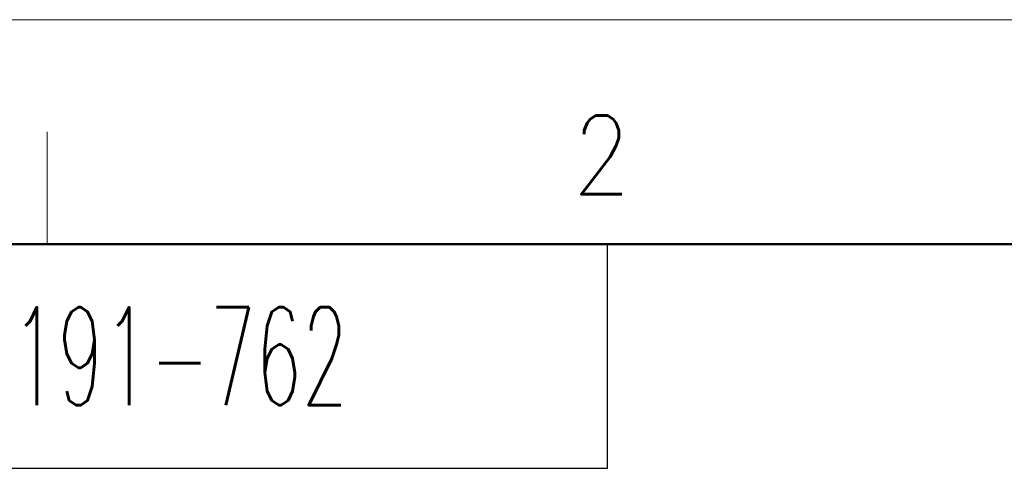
# Model space of a CAD drawing. Header units: millimetres. Extents: x 0 to 1071, y 0 to 742.
# Tile 77 of 126: x 147 to 257, y 692 to 742. Entities that reach past the tile are written whole.
import ezdxf

# ---------------------------------------------------------------- set-up
doc = ezdxf.new("R2010")
doc.units = ezdxf.units.MM
doc.header["$LTSCALE"] = 0.454724
doc.layers.add('NoLayerName_001', color=7, linetype='Continuous')
doc.styles.get("Standard").update_dxf_attribs({"font": 'txt', "bigfont": 'extfont2'})

# ---------------------------------------------------------------- blocks, each defined once
blk = doc.blocks.new('JZB_0006')
at = {"layer": 'NoLayerName_001', "color": 3, "lineweight": 13, "insert": (11.99, 2.18), "char_height": 4.36, "attachment_point": 5}
blk.add_mtext('\\A1;\\W0.5500;900-191-762', dxfattribs=at)

msp = doc.modelspace()

# ---------------------------------------------------------------- linework, layer by layer
at = {"layer": 'NoLayerName_001', "color": 7, "linetype": 'Continuous', "lineweight": 13}
msp.add_line((0, 742.5), (1050, 742.5), dxfattribs=at)
at = {"layer": 'NoLayerName_001', "color": 2, "linetype": 'Continuous', "lineweight": 13}
msp.add_line((150, 730), (150, 717.5), dxfattribs=at)
at = {"layer": 'NoLayerName_001', "color": 7, "linetype": 'Continuous', "lineweight": 50}
msp.add_line((62.5, 717.5), (1025, 717.5), dxfattribs=at)
at = {"layer": 'NoLayerName_001', "color": 7, "linetype": 'Continuous', "lineweight": 25}
for p, q in [((212.5, 692.5), (212.5, 717.5)), ((62.5, 692.5), (212.5, 692.5))]:
    msp.add_line(p, q, dxfattribs=at)

# ---------------------------------------------------------------- block references
at = {"layer": 'NoLayerName_001', "xscale": 2.5, "yscale": 2.5, "zscale": 2.5}
msp.add_blockref('JZB_0006', (123.775, 699.55), dxfattribs=at)

# ---------------------------------------------------------------- texts
at = {"layer": 'NoLayerName_001', "color": 2, "lineweight": 13, "insert": (208.6312, 723.0652), "char_height": 8.75, "attachment_point": 7}
msp.add_mtext('\\A1;\\W0.8600;2', dxfattribs=at)

doc.saveas('drawing.dxf')
